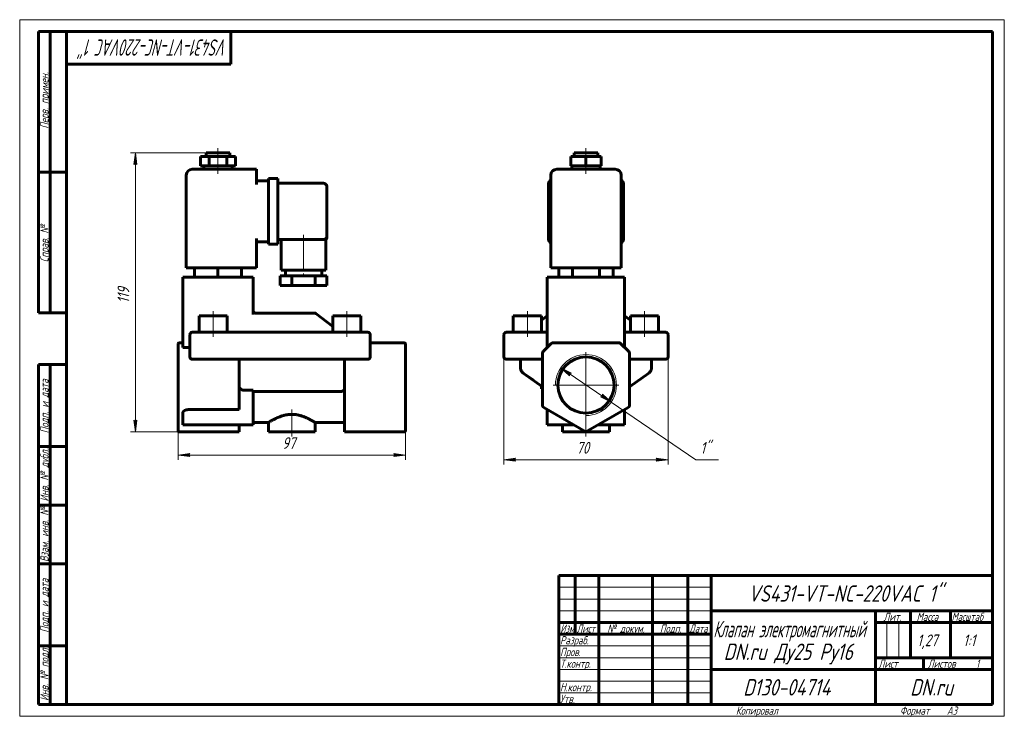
# Model space of a CAD drawing. Header units: millimetres. Extents: x 0 to 420, y 0 to 297.
import ezdxf

# ---------------------------------------------------------------- set-up
doc = ezdxf.new("R2010")
doc.units = ezdxf.units.MM
for name, pattern in [('K5LT_AXLED', [19.5, 15, -1.5, 1.5, -1.5]), ('K5LT_BASIC', [0]), ('K5LT_THIN', [0])]:
    doc.linetypes.add(name, pattern=pattern)
doc.layers.add('Системный слой', color=7, linetype='Continuous')
doc.layers.add('Системный слой (1)', color=7, linetype='Continuous', true_color=0x6c6c6c)
doc.styles.add('KDIMTEXTSTYLE', font='GOST_AU.SHX', dxfattribs={"width": 0.96, "oblique": 15, "height": 5})
doc.styles.add('KTEXTSTYLE', font='GOST_AU.SHX', dxfattribs={"width": 0.96, "height": 5})
doc.dimstyles.new('KDIMSTYLE (1.00)', dxfattribs={"dimtxt": 5, "dimasz": 1, "dimexe": 2, "dimexo": 0, "dimgap": 1, "dimtad": 1, "dimtxsty": 'KDIMTEXTSTYLE', "dimsah": 1, "dimcen": 0, "dimdle": 1, "dimadec": 0, "dimazin": 0, "dimtfac": 0.667, "dimtmove": 0, "dimatfit": 3, "dimfxl": 1, "dimtvp": 1, "dimtolj": 1, "dimtzin": 0, "dimarcsym": 0})

# ---------------------------------------------------------------- blocks, each defined once
blk = doc.blocks.new('U0')
at = {"layer": 'Системный слой (1)', "color": 150, "linetype": 'K5LT_BASIC', "lineweight": 60, "true_color": 0x0080ff}
for q in [(225.06, 167.56), (225.06, 167.55), (225.06, 167.55)]:
    blk.add_line((225.06, 167.55), q, dxfattribs=at)
blk = doc.blocks.new('U1')
at = {"layer": 'Системный слой (1)', "color": 150, "linetype": 'K5LT_BASIC', "lineweight": 60, "true_color": 0x0080ff}
for q in [(258.06, 167.56), (258.06, 167.55), (258.06, 167.55)]:
    blk.add_line((258.06, 167.55), q, dxfattribs=at)
blk = doc.blocks.new('D0')
at = {"layer": 'Системный слой (1)'}
for points in [[(206.56, 109.4), (211.56, 110.06), (211.06, 109.4), (211.56, 108.74)], [(276.56, 109.4), (271.56, 110.06), (272.06, 109.4), (271.56, 108.74)]]:
    blk.add_hatch(color=7, dxfattribs=at).paths.add_polyline_path(points)
at = {"layer": 'Системный слой (1)', "color": 7, "linetype": 'K5LT_THIN', "lineweight": 18}
for p, q in [((206.56, 157.99), (206.56, 107.4)), ((276.56, 157.99), (276.56, 107.4)), ((206.56, 109.4), (211.56, 110.06)), ((211.56, 108.74), (206.56, 109.4)), ((211.56, 110.06), (211.06, 109.4)), ((211.06, 109.4), (211.56, 108.74)), ((272.06, 109.4), (271.56, 110.06)), ((271.56, 110.06), (276.56, 109.4)), ((276.56, 109.4), (271.56, 108.74)), ((271.56, 108.74), (272.06, 109.4))]:
    blk.add_line(p, q, dxfattribs=at)
blk.add_wipeout([(237.47, 110.4), (237.47, 117.78), (245.32, 117.78), (245.32, 110.4)]).dxf.layer = 'Системный слой (1)'
blk.add_line((206.56, 109.4), (276.56, 109.4), dxfattribs=at)
at = {"layer": 'Системный слой (1)', "color": 7, "insert": (237.47, 116.99), "char_height": 5, "attachment_point": 1, "style": 'KTEXTSTYLE'}
blk.add_mtext('\\H5.0;\\W1.000;\\Q15;\\Q15;\\W0.965;70', dxfattribs=at)
blk = doc.blocks.new('KDIMARROW_01')
at = {"layer": 'Системный слой'}
blk.add_hatch(color=0, dxfattribs=at).paths.add_polyline_path([(-5, -0.66), (0, 0), (-5, 0.66), (-4.5, 0)])
at = {"layer": 'Системный слой', "color": 0, "linetype": 'K5LT_THIN', "lineweight": 18}
for p, q in [((-4.5, 0), (-5, 0.66)), ((-5, 0.66), (0, 0)), ((0, 0), (-5, -0.66)), ((-5, -0.66), (-4.5, 0))]:
    blk.add_line(p, q, dxfattribs=at)
at = {"layer": 'Системный слой (1)', "color": 0, "linetype": 'K5LT_THIN', "lineweight": 18}
blk.add_line((67.57, 141.24), (66.57, 141.24), dxfattribs=at)
blk = doc.blocks.new('D1')
at = {"layer": 'Системный слой (1)'}
for points in [[(235.31, 146.28), (230.81, 148.55), (234.57, 145.19), (234.53, 146.02)], [(252.31, 133.93), (248.54, 137.29), (248.59, 136.46), (247.8, 136.2)]]:
    blk.add_hatch(color=7, dxfattribs=at).paths.add_polyline_path(points)
at = {"layer": 'Системный слой (1)', "color": 7, "linetype": 'K5LT_THIN', "lineweight": 18}
for p, q in [((230.81, 148.55), (235.31, 146.28)), ((234.57, 145.19), (230.81, 148.55)), ((230.81, 148.55), (252.31, 133.93)), ((235.31, 146.28), (234.53, 146.02)), ((234.53, 146.02), (234.57, 145.19)), ((247.8, 136.2), (248.59, 136.46)), ((252.31, 133.93), (247.8, 136.2)), ((248.59, 136.46), (248.54, 137.29)), ((248.54, 137.29), (252.31, 133.93))]:
    blk.add_line(p, q, dxfattribs=at)
blk.add_wipeout([(290.39, 110.4), (290.39, 117.78), (295.82, 117.78), (295.82, 110.4)]).dxf.layer = 'Системный слой (1)'
for p, q in [((252.31, 133.93), (288.39, 109.4)), ((288.39, 109.4), (298.04, 109.4))]:
    blk.add_line(p, q, dxfattribs=at)
at = {"layer": 'Системный слой (1)', "color": 7, "insert": (290.39, 116.99), "char_height": 5, "attachment_point": 1, "style": 'KTEXTSTYLE'}
blk.add_mtext('\\H5.0;\\W1.000;\\Q15;\\Q15;\\W0.965;1"', dxfattribs=at)
blk = doc.blocks.new('U2')
at = {"layer": 'Системный слой (1)', "color": 30, "linetype": 'K5LT_AXLED', "lineweight": 18, "true_color": 0xff8000}
for q in [(241.56, 155.24), (227.56, 141.24), (255.56, 141.24), (241.56, 127.24)]:
    blk.add_line((241.56, 141.24), q, dxfattribs=at)
blk = doc.blocks.new('U3')
at = {"layer": 'Системный слой (1)', "color": 150, "linetype": 'K5LT_BASIC', "lineweight": 60, "true_color": 0x0080ff}
for p, q in [((99.57, 125.24), (106.07, 125.24)), ((126.07, 125.24), (138.57, 125.24))]:
    blk.add_line(p, q, dxfattribs=at)
blk = doc.blocks.new('U4')
at = {"layer": 'Системный слой (1)', "color": 150, "linetype": 'K5LT_BASIC', "lineweight": 60, "true_color": 0x0080ff}
for p, q in [((131.07, 204.5), (131.07, 204.64)), ((131.07, 204.36), (131.07, 204.36))]:
    blk.add_line(p, q, dxfattribs=at)
blk = doc.blocks.new('U5')
at = {"layer": 'Системный слой (1)', "color": 150, "linetype": 'K5LT_BASIC', "lineweight": 60, "true_color": 0x0080ff}
for p in [(131.07, 204.74), (131.07, 204.36), (131.07, 204.36)]:
    blk.add_line(p, (131.07, 204.36), dxfattribs=at)
blk = doc.blocks.new('D2')
at = {"layer": 'Системный слой (1)'}
for points in [[(72.07, 111.4), (72.57, 112.06), (67.57, 111.4), (72.57, 110.74)], [(164.57, 111.4), (159.57, 112.06), (160.07, 111.4), (159.57, 110.74)]]:
    blk.add_hatch(color=7, dxfattribs=at).paths.add_polyline_path(points)
at = {"layer": 'Системный слой (1)', "color": 7, "linetype": 'K5LT_THIN', "lineweight": 18}
for p, q in [((67.57, 141.24), (67.57, 109.4)), ((164.57, 132.5), (164.57, 109.4)), ((67.57, 111.4), (72.57, 112.06)), ((72.57, 110.74), (67.57, 111.4)), ((72.57, 112.06), (72.07, 111.4)), ((72.07, 111.4), (72.57, 110.74)), ((160.07, 111.4), (159.57, 112.06)), ((159.57, 112.06), (164.57, 111.4)), ((164.57, 111.4), (159.57, 110.74)), ((159.57, 110.74), (160.07, 111.4))]:
    blk.add_line(p, q, dxfattribs=at)
blk.add_wipeout([(111.98, 112.4), (111.98, 119.78), (119.83, 119.78), (119.83, 112.4)]).dxf.layer = 'Системный слой (1)'
blk.add_line((164.57, 111.4), (67.57, 111.4), dxfattribs=at)
at = {"layer": 'Системный слой (1)', "color": 7, "insert": (111.98, 118.99), "char_height": 5, "attachment_point": 1, "style": 'KTEXTSTYLE'}
blk.add_mtext('\\H5.0;\\W1.000;\\Q15;\\Q15;\\W0.965;97', dxfattribs=at)
blk = doc.blocks.new('D3')
at = {"layer": 'Системный слой (1)'}
for points in [[(49.98, 235.24), (49.33, 240.24), (48.67, 235.24), (49.33, 235.74)], [(49.33, 121.24), (49.98, 126.24), (49.33, 125.74), (48.67, 126.24)]]:
    blk.add_hatch(color=7, dxfattribs=at).paths.add_polyline_path(points)
at = {"layer": 'Системный слой (1)', "color": 7, "linetype": 'K5LT_THIN', "lineweight": 18}
for p, q in [((79.57, 240.24), (47.33, 240.24)), ((48.67, 235.24), (49.33, 240.24)), ((49.33, 240.24), (49.98, 235.24)), ((49.33, 235.74), (48.67, 235.24)), ((49.98, 235.24), (49.33, 235.74)), ((49.33, 121.24), (48.67, 126.24)), ((48.67, 126.24), (49.33, 125.74)), ((49.33, 125.74), (49.98, 126.24)), ((49.98, 126.24), (49.33, 121.24)), ((68.07, 121.24), (47.33, 121.24))]:
    blk.add_line(p, q, dxfattribs=at)
blk.add_wipeout([(48.33, 176.13), (40.94, 176.13), (40.94, 184.99), (48.33, 184.99)]).dxf.layer = 'Системный слой (1)'
blk.add_line((49.33, 121.24), (49.33, 240.24), dxfattribs=at)
at = {"layer": 'Системный слой (1)', "color": 7, "insert": (41.74, 176.13), "char_height": 5, "attachment_point": 1, "rotation": 90, "style": 'KTEXTSTYLE'}
blk.add_mtext('\\H5.0;\\W1.000;\\Q15;\\Q15;\\W0.965;119', dxfattribs=at)
blk = doc.blocks.new('U6')
at = {"color": 7, "linetype": 'K5LT_THIN', "lineweight": 18}
for p, q in [((0, 0), (0, 297)), ((0, 297), (420, 297)), ((420, 297), (420, 0)), ((230, 55), (295, 55)), ((230, 50), (295, 50)), ((230, 45), (295, 45)), ((369.96, 25), (369.96, 40)), ((374.98, 25), (374.98, 40)), ((230, 30), (295, 30)), ((230, 25), (295, 25)), ((230, 20), (295, 20)), ((230, 15), (295, 15)), ((230, 10), (295, 10)), ((420, 0), (0, 0))]:
    blk.add_line(p, q, dxfattribs=at)
at = {"color": 150, "linetype": 'K5LT_BASIC', "lineweight": 60, "true_color": 0x0080ff}
for p, q in [((8, 172), (8, 292)), ((20, 292), (8, 292)), ((13, 172), (13, 292)), ((20, 5), (20, 292)), ((20, 292), (415, 292)), ((90, 292), (90, 278)), ((415, 292), (415, 5)), ((90, 278), (20, 278)), ((20, 232), (8, 232)), ((20, 172), (8, 172)), ((8, 5), (8, 150)), ((20, 150), (8, 150)), ((13, 5), (13, 150)), ((20, 115), (8, 115)), ((20, 90), (8, 90)), ((20, 65), (8, 65)), ((230, 60), (415, 60)), ((230, 5), (230, 60)), ((237, 35), (237, 60)), ((247, 5), (247, 60)), ((270, 5), (270, 60)), ((285, 5), (285, 60)), ((295, 5), (295, 60)), ((295, 45), (415, 45)), ((365, 5), (365, 45)), ((380, 25), (380, 45)), ((397, 25), (397, 45)), ((230, 40), (295, 40)), ((365, 40), (380, 40)), ((380, 40), (415, 40)), ((230, 35), (295, 35)), ((20, 30), (8, 30)), ((365, 25), (415, 25)), ((385.57, 20), (385.57, 25)), ((295, 20), (365, 20)), ((365, 20), (415, 20)), ((20, 5), (8, 5)), ((415, 5), (20, 5))]:
    blk.add_line(p, q, dxfattribs=at)
at = {"color": 7, "attachment_point": 1, "style": 'KTEXTSTYLE'}
for s, insert, char_height, rotation in [('\\H5.0;\\W1.000;\\Q15;\\Q15;\\W0.726;\\H7.00;VS431-VT-NC-220VAC 1"', (88.69, 281.64), 7, 180), ('\\H5.0;\\W1.000;\\Q15;\\Q15;\\W0.965;\\H3.50;Перв. примен.', (8.82, 250.52), 3.5, 90), ('\\H5.0;\\W1.000;\\Q15;\\Q15;\\W0.965;\\H3.50;Справ. №', (8.82, 193.63), 3.5, 90), ('\\H5.0;\\W1.000;\\Q15;\\Q15;\\W0.965;\\H3.50;Подп. и дата', (8.82, 120.66), 3.5, 90), ('\\H5.0;\\W1.000;\\Q15;\\Q15;\\W0.965;\\H3.50;Инв. № дубл.', (8.82, 91.57), 3.5, 90), ('\\H5.0;\\W1.000;\\Q15;\\Q15;\\W0.965;\\H3.50;Взам. инв. №', (8.82, 65.8), 3.5, 90), ('\\H5.0;\\W1.000;\\Q15;\\Q15;\\W0.965;\\H3.50;Подп. и дата', (8.82, 35.66), 3.5, 90), ('\\H5.0;\\W1.000;\\Q15;\\Q15;\\W0.965;\\H3.50;Инв. № подл.', (8.82, 6.57), 3.5, 90)]:
    blk.add_mtext(s, dxfattribs=dict(at, insert=insert, char_height=char_height, rotation=rotation))
for s, insert, char_height in [('\\H5.0;\\W1.000;\\Q15;\\Q15;\\W0.965;\\H7.00;VS431-VT-NC-220VAC 1"', (310.76, 55.86), 7), ('\\H5.0;\\W1.000;\\Q15;\\Q15;\\W0.965;\\H3.50;Лит.', (368.47, 44.18), 3.5), ('\\H5.0;\\W1.000;\\Q15;\\Q15;\\W0.965;\\H3.50;Масса', (382.58, 44.18), 3.5), ('\\H5.0;\\W1.000;\\Q15;\\Q15;\\W0.930;\\H3.50;Масштаб', (397.52, 44.18), 3.5), ('\\H5.0;\\W1.000;\\Q15;\\Q15;\\W0.784;\\H3.50;Изм.', (230.62, 39.18), 3.5), ('\\H5.0;\\W1.000;\\Q15;\\Q15;\\W0.799;\\H3.50;Лист', (237.61, 39.18), 3.5), ('\\H5.0;\\W1.000;\\Q15;\\Q15;\\W0.965;\\H3.50;№ докум.', (250.63, 39.18), 3.5), ('\\H5.0;\\W1.000;\\Q15;\\Q15;\\W0.965;\\H3.50;Подп.', (273.1, 39.18), 3.5), ('\\H5.0;\\W1.000;\\Q15;\\Q15;\\W0.799;\\H3.50;Дата', (285.61, 39.18), 3.5), ('\\H5.0;\\W1.000;\\Q15;\\Q15;\\W0.672;\\H7.00;Клапан электромагнитный', (295.88, 40.69), 7), ('\\H5.0;\\W1.000;\\Q15;\\Q15;\\W0.965;\\H3.50;Разраб.', (230.5, 34.18), 3.5), ('\\H5.0;\\W1.000;\\Q15;\\Q15;\\W0.965;1,27', (382.83, 34.9), 5), ('\\H5.0;\\W1.000;\\Q15;\\Q15;\\W0.965;{\\c16711680;1:1}', (402.44, 34.9), 5), ('\\H5.0;\\W1.000;\\Q15;\\Q15;\\W0.965;\\H7.00;DN.ru Ду25 Ру16', (300.3, 31.02), 7), ('\\H5.0;\\W1.000;\\Q15;\\Q15;\\W0.965;\\H3.50;Пров.', (230.5, 29.18), 3.5), ('\\H5.0;\\W1.000;\\Q15;\\Q15;\\W0.965;\\H3.50;Т.контр.', (230.5, 24.18), 3.5), ('\\H5.0;\\W1.000;\\Q15;\\Q15;\\W0.965;\\H3.50;Лист', (366.32, 24.18), 3.5), ('\\H5.0;\\W1.000;\\Q15;\\Q15;\\W0.965;\\H3.50;Листов', (387.36, 24.18), 3.5), ('\\H5.0;\\W1.000;\\Q15;\\Q15;\\W0.965;\\H3.50;1', (407.91, 24.18), 3.5), ('\\H5.0;\\W1.000;\\Q15;\\Q15;\\W0.965;\\H3.50;Н.контр.', (230.5, 14.18), 3.5), ('\\H5.0;\\W1.000;\\Q15;\\Q15;\\W0.965;\\H7.00;D130-04714', (308.63, 15.86), 7), ('\\H5.0;\\W1.000;\\Q15;\\Q15;\\W0.965;\\H7.00;DN.ru', (379.84, 15.86), 7), ('\\H5.0;\\W1.000;\\Q15;\\Q15;\\W0.965;\\H3.50;Утв.', (230.5, 9.18), 3.5), ('\\H5.0;\\W1.000;\\Q15;\\Q15;\\W0.965;\\H3.50;Копировал', (305.5, 4.18), 3.5), ('\\H5.0;\\W1.000;\\Q15;\\Q15;\\W0.965;\\H3.50;Формат', (375.5, 4.18), 3.5), ('\\H5.0;\\W1.000;\\Q15;\\Q15;\\W0.965;\\H3.50;A3', (395.5, 4.18), 3.5)]:
    blk.add_mtext(s, dxfattribs=dict(at, insert=insert, char_height=char_height))

msp = doc.modelspace()

# ---------------------------------------------------------------- linework, layer by layer
at = {"layer": 'Системный слой (1)', "color": 150, "linetype": 'K5LT_BASIC', "lineweight": 60, "true_color": 0x0080ff}
for p, q in [((79.57, 240.241), (89.57, 240.241)), ((79.57, 238.741), (79.57, 240.241)), ((89.57, 238.741), (89.57, 240.241)), ((236.559, 240.241), (246.559, 240.241)), ((236.559, 238.741), (236.559, 240.241)), ((246.559, 238.741), (246.559, 240.241)), ((77.07, 234.741), (77.07, 238.741)), ((77.07, 238.741), (80.82, 238.741)), ((80.82, 238.741), (88.32, 238.741)), ((80.82, 234.741), (80.82, 238.741)), ((88.32, 238.741), (92.07, 238.741)), ((88.32, 234.741), (88.32, 238.741)), ((92.07, 234.741), (92.07, 238.741)), ((235.064, 238.741), (241.559, 238.741)), ((235.064, 234.741), (235.064, 238.741)), ((241.559, 234.741), (241.559, 238.741)), ((241.559, 238.741), (248.054, 238.741)), ((248.054, 234.741), (248.054, 238.741)), ((101.07, 233.241), (73.57, 233.241)), ((77.07, 234.741), (80.82, 234.741)), ((78.57, 233.241), (78.57, 234.741)), ((80.82, 234.741), (88.32, 234.741)), ((88.32, 234.741), (92.07, 234.741)), ((90.57, 233.241), (90.57, 234.741)), ((101.07, 233.241), (101.07, 230.741)), ((254.059, 233.241), (229.059, 233.241)), ((235.064, 234.741), (241.559, 234.741)), ((235.559, 233.241), (235.559, 234.741)), ((241.559, 234.741), (248.054, 234.741)), ((247.559, 233.241), (247.559, 234.741)), ((71.07, 191.241), (71.07, 230.741)), ((101.07, 226.741), (101.07, 230.741)), ((101.07, 228.241), (106.07, 228.241)), ((106.07, 229.241), (110.07, 229.241)), ((106.07, 226.741), (106.07, 229.241)), ((110.07, 229.241), (110.07, 226.741)), ((110.07, 227.241), (129.57, 227.241)), ((226.559, 191.241), (226.559, 230.741)), ((256.559, 191.241), (256.559, 230.741)), ((106.07, 226.741), (106.07, 203.741)), ((110.07, 226.741), (110.07, 203.741)), ((131.07, 225.741), (131.07, 204.741)), ((225.559, 203.741), (225.559, 226.741)), ((257.559, 226.741), (257.559, 203.741)), ((101.07, 191.241), (101.07, 203.741)), ((101.07, 202.241), (106.07, 202.241)), ((106.07, 201.241), (106.07, 203.741)), ((110.07, 203.741), (110.07, 201.241)), ((110.07, 203.241), (129.57, 203.241)), ((111.57, 203.241), (111.57, 190.241)), ((129.57, 203.241), (130.57, 203.241)), ((130.57, 203.241), (130.57, 190.241)), ((131.07, 204.741), (131.07, 204.359)), ((131.07, 204.359), (131.07, 204.359)), ((131.07, 204.359), (131.07, 204.359)), ((106.07, 201.241), (110.07, 201.241)), ((73.57, 191.241), (71.07, 191.241)), ((73.57, 191.241), (101.07, 191.241)), ((74.57, 191.241), (74.57, 187.241)), ((84.57, 191.241), (84.57, 187.241)), ((94.57, 191.241), (94.57, 187.241)), ((130.57, 190.241), (111.57, 190.241)), ((113.32, 190.241), (113.32, 187.741)), ((128.82, 190.241), (128.82, 187.741)), ((229.059, 191.241), (226.559, 191.241)), ((229.059, 191.241), (254.059, 191.241)), ((230.012, 191.241), (230.012, 187.241)), ((235.785, 191.241), (235.785, 187.241)), ((247.332, 191.241), (247.332, 187.241)), ((253.106, 191.241), (253.106, 187.241)), ((256.559, 191.241), (254.059, 191.241)), ((69.57, 187.241), (69.57, 157.241)), ((97.07, 187.241), (69.57, 187.241)), ((97.07, 187.241), (99.57, 187.241)), ((99.57, 187.241), (99.57, 171.303)), ((111.07, 187.741), (111.07, 183.741)), ((116.07, 187.741), (111.07, 187.741)), ((126.07, 187.741), (116.07, 187.741)), ((116.07, 187.741), (116.07, 183.741)), ((126.07, 187.741), (126.07, 183.741)), ((131.07, 187.741), (126.07, 187.741)), ((131.07, 187.741), (131.07, 183.741)), ((258.059, 187.241), (225.059, 187.241)), ((225.059, 187.241), (225.059, 157.241)), ((258.059, 187.241), (258.059, 157.241)), ((116.07, 183.741), (111.07, 183.741)), ((126.07, 183.741), (116.07, 183.741)), ((131.07, 183.741), (126.07, 183.741)), ((76.57, 170.741), (88.57, 170.741)), ((76.57, 163.741), (76.57, 170.741)), ((88.57, 163.741), (88.57, 170.741)), ((125.732, 171.95), (100.57, 171.95)), ((126.338, 171.746), (133.57, 166.239)), ((133.57, 170.741), (145.57, 170.741)), ((133.57, 163.741), (133.57, 170.741)), ((145.57, 163.741), (145.57, 170.741)), ((210.559, 170.741), (222.559, 170.741)), ((210.559, 163.741), (210.559, 170.741)), ((225.059, 170.808), (222.559, 168.904)), ((222.559, 163.741), (222.559, 170.741)), ((258.059, 170.808), (260.559, 168.904)), ((260.559, 170.741), (272.559, 170.741)), ((260.559, 163.741), (260.559, 170.741)), ((272.559, 163.741), (272.559, 170.741)), ((225.059, 167.558), (225.059, 167.563)), ((258.059, 167.558), (258.059, 167.563)), ((72.57, 162.741), (72.57, 153.241)), ((73.57, 163.741), (75.57, 163.741)), ((146.57, 163.741), (75.57, 163.741)), ((146.57, 163.741), (148.57, 163.741)), ((149.57, 153.241), (149.57, 162.741)), ((206.559, 162.741), (206.559, 153.241)), ((207.559, 163.741), (209.559, 163.741)), ((209.559, 163.741), (225.059, 163.741)), ((258.059, 163.741), (273.559, 163.741)), ((273.559, 163.741), (275.559, 163.741)), ((276.559, 162.741), (276.559, 153.241)), ((67.57, 158.594), (67.57, 158.741)), ((67.57, 155.18), (67.57, 158.594)), ((69.57, 159.241), (68.07, 159.241)), ((69.57, 157.241), (72.57, 157.241)), ((149.57, 159.241), (164.07, 159.241)), ((164.57, 158.741), (164.57, 158.594)), ((164.57, 155.18), (164.57, 158.594)), ((226.766, 158.948), (223.352, 155.534)), ((255.645, 159.241), (227.473, 159.241)), ((259.766, 155.534), (256.352, 158.948)), ((67.57, 154.826), (67.57, 155.18)), ((67.57, 132.499), (67.57, 154.826)), ((75.57, 152.241), (73.57, 152.241)), ((75.57, 152.241), (146.57, 152.241)), ((93.57, 132.499), (93.57, 152.241)), ((138.57, 132.499), (138.57, 152.241)), ((148.57, 152.241), (146.57, 152.241)), ((164.57, 155.18), (164.57, 154.826)), ((164.57, 132.499), (164.57, 154.826)), ((209.559, 152.241), (207.559, 152.241)), ((209.559, 152.241), (223.059, 152.241)), ((213.559, 152.241), (213.559, 148.758)), ((223.059, 154.826), (223.059, 132.499)), ((260.059, 132.499), (260.059, 154.826)), ((260.059, 152.241), (273.559, 152.241)), ((269.559, 152.241), (269.559, 148.758)), ((275.559, 152.241), (273.559, 152.241)), ((223.059, 140.437), (214.817, 146.316)), ((214.817, 146.316), (219.105, 143.257)), ((268.301, 146.316), (260.059, 140.437)), ((95.89, 139.01), (99.57, 139.01)), ((99.57, 139.01), (99.57, 124.241)), ((222.559, 140.685), (222.559, 140.793)), ((222.559, 139.685), (222.559, 140.685)), ((222.711, 140.685), (222.559, 140.685)), ((223.059, 139.685), (222.559, 139.685)), ((99.57, 138.482), (136.769, 138.482)), ((67.57, 132.066), (67.57, 132.499)), ((67.57, 121.818), (67.57, 132.066)), ((93.57, 130.767), (72.07, 130.767)), ((93.57, 132.499), (93.57, 131.633)), ((93.57, 130.767), (93.57, 131.633)), ((138.57, 131.633), (138.57, 132.499)), ((138.57, 121.241), (138.57, 131.633)), ((164.57, 132.499), (164.57, 132.066)), ((164.57, 121.818), (164.57, 132.066)), ((223.559, 131.633), (241.559, 121.241)), ((225.059, 130.767), (225.059, 124.241)), ((241.559, 121.241), (259.559, 131.633)), ((258.059, 130.767), (258.059, 124.241)), ((69.57, 129.324), (69.57, 124.241)), ((72.07, 124.241), (69.57, 124.241)), ((99.57, 124.241), (72.07, 124.241)), ((93.57, 121.241), (93.57, 124.241)), ((106.07, 125.241), (106.07, 121.241)), ((126.07, 125.241), (126.07, 121.241)), ((227.559, 124.241), (225.059, 124.241)), ((236.363, 124.241), (227.559, 124.241)), ((231.559, 124.241), (231.559, 121.241)), ((241.559, 121.241), (241.559, 121.818)), ((255.559, 124.241), (246.755, 124.241)), ((251.559, 124.241), (251.559, 121.241)), ((258.059, 124.241), (255.559, 124.241)), ((93.57, 121.241), (68.07, 121.241)), ((126.07, 121.241), (106.07, 121.241)), ((138.57, 121.241), (164.07, 121.241)), ((251.559, 121.241), (231.559, 121.241))]:
    msp.add_line(p, q, dxfattribs=at)
at = {"layer": 'Системный слой (1)', "color": 30, "linetype": 'K5LT_AXLED', "lineweight": 18, "true_color": 0xff8000}
for p, q in [((84.57, 236.741), (84.57, 242.241)), ((241.559, 236.741), (241.559, 242.241)), ((84.57, 231.241), (84.57, 236.741)), ((241.559, 231.241), (241.559, 236.741)), ((121.07, 205.241), (121.07, 185.741)), ((82.57, 161.741), (82.57, 172.741)), ((139.57, 161.741), (139.57, 172.741)), ((216.559, 161.741), (216.559, 172.741)), ((266.559, 161.741), (266.559, 172.741))]:
    msp.add_line(p, q, dxfattribs=at)
at = {"layer": 'Системный слой (1)', "color": 150, "linetype": 'K5LT_BASIC', "lineweight": 60, "true_color": 0x0080ff}
msp.add_circle((241.559, 141.241), 12, dxfattribs=at)
for centre, radius, start, end in [((73.57, 230.741), 2.5, 90, 180), ((229.059, 230.741), 2.5, 90, 180), ((254.059, 230.741), 2.5, 0, 90), ((129.57, 225.741), 1.5, 0, 90), ((228.059, 226.741), 2.5, 126.8699, 180), ((255.059, 226.741), 2.5, 0, 53.1301), ((129.57, 204.741), 1.5, 270, 0), ((129.57, 204.741), 1.5, 270.44711, 0), ((129.57, 204.359), 1.5, 311.81031, 0), ((228.059, 203.741), 2.5, 180, 233.1301), ((255.059, 203.741), 2.5, 306.8699, 0), ((100.57, 172.95), 1, 180, 270), ((125.732, 170.95), 1, 52.70853, 90), ((73.57, 162.741), 1, 90, 180), ((148.57, 162.741), 1, 0, 90), ((207.559, 162.741), 1, 90, 180), ((275.559, 162.741), 1, 0, 90), ((68.07, 158.741), 0.5, 90, 180), ((164.07, 158.741), 0.5, 0, 90), ((224.059, 154.826), 1, 135, 180), ((227.473, 158.241), 1, 90, 135), ((255.645, 158.241), 1, 45, 90), ((259.059, 154.826), 1, 0, 45), ((73.57, 153.241), 1, 180, 270), ((148.57, 153.241), 1, 270, 0), ((207.559, 153.241), 1, 180, 270), ((275.559, 153.241), 1, 270, 0), ((224.059, 132.499), 1, 180, 240), ((259.059, 132.499), 1, 300, 0)]:
    msp.add_arc(centre, radius, start, end, dxfattribs=at)
at = {"layer": 'Системный слой (1)', "color": 7, "linetype": 'K5LT_THIN', "lineweight": 18}
msp.add_arc((241.559, 141.241), 13, 270, 180, dxfattribs=at)
at = {"layer": 'Системный слой (1)', "color": 150, "linetype": 'K5LT_BASIC', "lineweight": 60, "true_color": 0x0080ff}
for points, knots in [([(131.07, 204.359), (131.07, 204.358), (131.07, 204.358), (131.07, 204.353), (131.07, 204.35), (131.069, 204.341), (131.069, 204.336), (131.069, 204.321), (131.069, 204.312), (131.068, 204.282), (131.067, 204.263), (131.062, 204.205), (131.058, 204.166), (131.041, 204.062), (131.027, 203.997), (130.989, 203.869), (130.966, 203.806), (130.911, 203.684), (130.879, 203.625), (130.809, 203.511), (130.77, 203.457), (130.722, 203.399), (130.718, 203.393), (130.699, 203.372), (130.686, 203.357), (130.662, 203.33), (130.651, 203.319), (130.631, 203.298), (130.622, 203.29), (130.606, 203.274), (130.599, 203.267), (130.584, 203.254), (130.577, 203.247), (130.57, 203.241)], [0.0047483, 0.0047483, 0.0047483, 0.0047483, 0.0189931, 0.0189931, 0.1590787, 0.1590787, 0.3324021, 0.3324021, 0.6790491, 0.6790491, 1.372343, 1.372343, 2.7589308, 2.7589308, 5.124437, 5.124437, 7.509409, 7.509409, 9.8986523, 9.8986523, 12.2816114, 12.2816114, 12.5561389, 12.5561389, 13.2771072, 13.2771072, 13.8449686, 13.8449686, 14.2922372, 14.2922372, 14.6445226, 14.6445226, 14.996808, 14.996808, 14.996808, 14.996808]), ([(131.07, 204.359), (131.07, 204.359), (131.07, 204.359), (131.07, 204.358), (131.07, 204.357), (131.07, 204.353), (131.07, 204.349), (131.069, 204.34), (131.069, 204.334), (131.069, 204.318), (131.069, 204.307), (131.068, 204.296), (131.068, 204.295), (131.067, 204.273), (131.066, 204.252), (131.06, 204.188), (131.055, 204.146), (131.036, 204.038), (131.021, 203.973), (130.981, 203.846), (130.956, 203.783), (130.899, 203.662), (130.867, 203.603), (130.794, 203.49), (130.754, 203.436), (130.67, 203.337), (130.626, 203.292), (130.579, 203.249)], [0.0107628, 0.0107628, 0.0107628, 0.0107628, 0.0110125, 0.0110125, 0.0322883, 0.0322883, 0.1716786, 0.1716786, 0.3648827, 0.3648827, 0.7512909, 0.7512909, 0.7851429, 0.7851429, 1.5241073, 1.5241073, 3.0589774, 3.0589774, 5.4290278, 5.4290278, 7.8162344, 7.8162344, 10.2067569, 10.2067569, 12.5891959, 12.5891959, 14.8465543, 14.8465543, 14.8465543, 14.8465543]), ([(131.07, 204.359), (131.07, 204.352), (131.069, 204.345), (131.069, 204.33), (131.069, 204.322), (131.069, 204.307), (131.068, 204.299), (131.068, 204.283), (131.067, 204.275), (131.066, 204.259), (131.066, 204.25), (131.065, 204.241)], [0, 0, 0, 0, 0.8807643, 0.8807643, 1.8807643, 1.8807643, 2.8807643, 2.8807643, 3.8807643, 3.8807643, 5, 5, 5, 5]), ([(131.07, 204.359), (131.07, 204.352), (131.069, 204.345), (131.069, 204.33), (131.069, 204.322), (131.069, 204.306), (131.068, 204.299), (131.068, 204.283), (131.067, 204.275), (131.066, 204.258), (131.066, 204.25), (131.065, 204.241)], [0, 0, 0, 0, 0.8760259, 0.8760259, 1.8760259, 1.8760259, 2.8760259, 2.8760259, 3.8760259, 3.8760259, 5, 5, 5, 5]), ([(214.817, 146.316), (214.816, 146.316), (214.815, 146.317), (214.812, 146.319), (214.809, 146.321), (214.802, 146.326), (214.798, 146.329), (214.784, 146.339), (214.776, 146.345), (214.749, 146.365), (214.732, 146.378), (214.68, 146.419), (214.647, 146.446), (214.547, 146.531), (214.483, 146.59), (214.328, 146.747), (214.241, 146.849), (214.08, 147.064), (214.006, 147.177), (213.874, 147.413), (213.816, 147.535), (213.717, 147.787), (213.676, 147.916), (213.612, 148.178), (213.589, 148.311), (213.565, 148.544), (213.559, 148.645), (213.559, 148.749), (213.559, 148.754), (213.559, 148.758)], [0.0064229, 0.0064229, 0.0064229, 0.0064229, 0.0256916, 0.0256916, 0.0900783, 0.0900783, 0.1994252, 0.1994252, 0.4181192, 0.4181192, 0.855507, 0.855507, 1.7238599, 1.7238599, 3.4605655, 3.4605655, 6.1310511, 6.1310511, 8.8221797, 8.8221797, 11.5246771, 11.5246771, 14.2239164, 14.2239164, 16.904994, 16.904994, 18.9098373, 18.9098373, 18.9963665, 18.9963665, 18.9963665, 18.9963665]), ([(268.301, 146.316), (268.302, 146.316), (268.303, 146.317), (268.306, 146.319), (268.308, 146.321), (268.315, 146.326), (268.32, 146.329), (268.333, 146.339), (268.341, 146.345), (268.367, 146.364), (268.385, 146.377), (268.435, 146.417), (268.468, 146.444), (268.566, 146.527), (268.629, 146.585), (268.783, 146.74), (268.871, 146.841), (269.033, 147.056), (269.107, 147.169), (269.239, 147.404), (269.298, 147.526), (269.398, 147.778), (269.439, 147.907), (269.504, 148.169), (269.527, 148.301), (269.553, 148.538), (269.558, 148.641), (269.559, 148.749), (269.559, 148.754), (269.559, 148.758)], [0.0061296, 0.0061296, 0.0061296, 0.0061296, 0.0245184, 0.0245184, 0.0889294, 0.0889294, 0.1962477, 0.1962477, 0.4108843, 0.4108843, 0.8401573, 0.8401573, 1.6925739, 1.6925739, 3.397407, 3.397407, 6.067153, 6.067153, 8.7582447, 8.7582447, 11.4605611, 11.4605611, 14.1603181, 14.1603181, 16.8417749, 16.8417749, 18.9098348, 18.9098348, 18.9963629, 18.9963629, 18.9963629, 18.9963629]), ([(214.817, 146.316), (214.817, 146.316), (214.817, 146.316), (214.817, 146.316), (214.817, 146.316), (214.816, 146.316), (214.816, 146.316), (214.816, 146.316), (214.816, 146.316), (214.815, 146.317), (214.815, 146.317), (214.813, 146.318), (214.812, 146.319), (214.809, 146.321), (214.808, 146.322), (214.802, 146.326), (214.798, 146.329), (214.79, 146.335), (214.784, 146.339), (214.774, 146.347), (214.769, 146.351), (214.755, 146.361), (214.747, 146.367), (214.739, 146.373)], [0.0021694, 0.0021694, 0.0021694, 0.0021694, 0.0086775, 0.0086775, 0.0246521, 0.0246521, 0.0558123, 0.0558123, 0.1181327, 0.1181327, 0.2427735, 0.2427735, 0.4898857, 0.4898857, 0.9819407, 0.9819407, 1.9638815, 1.9638815, 3.3638815, 3.3638815, 4.7638815, 4.7638815, 7, 7, 7, 7]), ([(268.301, 146.316), (268.303, 146.317), (268.305, 146.318), (268.309, 146.321), (268.311, 146.323), (268.318, 146.328), (268.322, 146.331), (268.332, 146.338), (268.337, 146.342), (268.347, 146.349), (268.352, 146.353), (268.365, 146.362), (268.372, 146.368), (268.379, 146.373)], [0, 0, 0, 0, 0.4857617, 0.4857617, 1.133444, 1.133444, 2.266888, 2.266888, 3.666888, 3.666888, 5.066888, 5.066888, 7, 7, 7, 7]), ([(95.89, 139.01), (95.863, 139.01), (95.815, 139.011), (95.759, 139.013), (95.705, 139.015), (95.643, 139.019), (95.562, 139.027), (95.502, 139.034), (95.449, 139.041), (95.398, 139.049), (95.328, 139.061), (95.253, 139.077), (95.179, 139.094), (95.107, 139.113), (95.038, 139.134), (94.97, 139.156), (94.905, 139.179), (94.843, 139.204), (94.783, 139.229), (94.725, 139.256), (94.669, 139.283), (94.615, 139.311), (94.564, 139.34), (94.514, 139.37), (94.466, 139.4), (94.42, 139.431), (94.371, 139.466), (94.326, 139.499), (94.289, 139.529), (94.252, 139.558), (94.214, 139.592), (94.17, 139.631), (94.132, 139.668), (94.094, 139.706), (94.058, 139.745), (94.022, 139.785), (93.987, 139.826), (93.952, 139.868), (93.919, 139.912), (93.886, 139.957), (93.854, 140.004), (93.822, 140.052), (93.792, 140.102), (93.762, 140.152), (93.734, 140.205), (93.707, 140.258), (93.68, 140.313), (93.656, 140.369), (93.632, 140.426), (93.61, 140.484), (93.593, 140.53), (93.58, 140.57), (93.573, 140.59), (93.57, 140.602)], [0, 0, 0, 0, 0.0276237, 0.0476922, 0.0549695, 0.0820584, 0.1087424, 0.1352476, 0.1422737, 0.1612645, 0.186962, 0.2122101, 0.2373243, 0.2618283, 0.2858657, 0.3091144, 0.3320459, 0.3541428, 0.3757192, 0.3965796, 0.4172418, 0.4372833, 0.456906, 0.4758739, 0.4946182, 0.5128619, 0.5308353, 0.5543578, 0.5681853, 0.5778084, 0.6011883, 0.6186873, 0.6361964, 0.6537743, 0.6714124, 0.6891597, 0.7069574, 0.7249851, 0.7431919, 0.7617068, 0.780349, 0.7993335, 0.8185343, 0.8380263, 0.8576056, 0.8774391, 0.8974485, 0.9177179, 0.9380637, 0.9585958, 0.9792382, 0.9868153, 1, 1, 1, 1]), ([(136.769, 138.482), (136.785, 138.482), (136.816, 138.483), (136.862, 138.484), (136.909, 138.486), (136.955, 138.489), (137.001, 138.492), (137.047, 138.497), (137.093, 138.502), (137.139, 138.508), (137.185, 138.515), (137.231, 138.523), (137.276, 138.532), (137.322, 138.542), (137.368, 138.554), (137.414, 138.566), (137.46, 138.579), (137.506, 138.593), (137.554, 138.609), (137.604, 138.628), (137.666, 138.652), (137.737, 138.683), (137.814, 138.721), (137.881, 138.757), (137.937, 138.79), (137.985, 138.82), (138.037, 138.855), (138.097, 138.898), (138.158, 138.946), (138.213, 138.993), (138.255, 139.031), (138.288, 139.062), (138.317, 139.091), (138.348, 139.123), (138.383, 139.16), (138.422, 139.205), (138.464, 139.254), (138.499, 139.299), (138.527, 139.337), (138.55, 139.368), (138.563, 139.388), (138.57, 139.397)], [0, 0, 0, 0, 0.0220833, 0.044104, 0.0660751, 0.0879896, 0.1098869, 0.1317914, 0.1537101, 0.1756373, 0.1975675, 0.2195839, 0.2416838, 0.2639454, 0.2862829, 0.3088336, 0.3315268, 0.3544323, 0.3774152, 0.4030703, 0.4313241, 0.4722508, 0.5129881, 0.5535012, 0.5808703, 0.6054523, 0.6342215, 0.6695123, 0.7111693, 0.745181, 0.7719621, 0.7914467, 0.8107177, 0.8313677, 0.8536022, 0.8848223, 0.9155257, 0.9456951, 0.9658819, 0.9839888, 1, 1, 1, 1]), ([(126.07, 125.241), (126.069, 125.241), (126.063, 125.245), (126.032, 125.264), (125.981, 125.296), (125.91, 125.34), (125.81, 125.401), (125.672, 125.486), (125.488, 125.598), (125.287, 125.718), (125.079, 125.841), (124.868, 125.963), (124.635, 126.096), (124.38, 126.239), (124.106, 126.389), (123.815, 126.544), (123.51, 126.703), (123.195, 126.862), (122.873, 127.019), (122.511, 127.189), (122.095, 127.375), (121.608, 127.58), (121.061, 127.794), (120.458, 128.007), (119.807, 128.209), (119.156, 128.38), (118.526, 128.516), (117.938, 128.616), (117.374, 128.687), (116.827, 128.732), (116.393, 128.748), (116.039, 128.752), (115.735, 128.748), (115.376, 128.733), (114.949, 128.703), (114.431, 128.648), (113.82, 128.555), (113.207, 128.431), (112.68, 128.301), (112.236, 128.177), (111.781, 128.038), (111.209, 127.843), (110.471, 127.56), (109.683, 127.219), (108.987, 126.886), (108.472, 126.623), (108.084, 126.417), (107.731, 126.224), (107.377, 126.024), (107.033, 125.825), (106.765, 125.666), (106.565, 125.546), (106.407, 125.45), (106.272, 125.367), (106.165, 125.3), (106.101, 125.26), (106.074, 125.243), (106.07, 125.241), (106.07, 125.241)], [0, 0, 0, 0, 0.0070067, 0.01399817, 0.02097534, 0.02792852, 0.03487291, 0.04417451, 0.05354099, 0.06297295, 0.07022282, 0.07759217, 0.08516377, 0.09281946, 0.10055416, 0.10828383, 0.11592364, 0.1234808, 0.13080381, 0.13797451, 0.14721482, 0.15696855, 0.16723985, 0.178675, 0.19011391, 0.20155542, 0.21167355, 0.22110655, 0.22985098, 0.23833951, 0.24664837, 0.24998818, 0.25475995, 0.26071121, 0.26664055, 0.2746691, 0.28508371, 0.29576897, 0.30461585, 0.31152716, 0.31861269, 0.32851219, 0.34259696, 0.36061, 0.37660809, 0.38904728, 0.39805231, 0.40692457, 0.41866725, 0.43050029, 0.44242363, 0.45083427, 0.45864512, 0.46827561, 0.47791637, 0.48756871, 0.49480763, 0.49998969, 0.49998969, 0.49998969, 0.49998969])]:
    msp.add_open_spline(points, degree=3, knots=knots, dxfattribs=at)
for points in [[(69.57, 129.324), (69.57, 130.169), (70.605, 130.767), (72.07, 130.767)], [(68.07, 121.241), (67.777, 121.241), (67.57, 121.48), (67.57, 121.818)], [(164.07, 121.241), (164.362, 121.241), (164.57, 121.48), (164.57, 121.818)]]:
    msp.add_rational_spline(points, [1, 0.804737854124, 0.804737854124, 1], degree=3, dxfattribs=at)

# ---------------------------------------------------------------- block references
at = {"layer": 'Системный слой (1)'}
for name in ['U5', 'U4', 'U0', 'U1', 'U3']:
    msp.add_blockref(name, (0, 0), dxfattribs=at)

# ---------------------------------------------------------------- next in the draw order: dimensions: what is measured, and where the dimension line sits
at = {"layer": 'Системный слой (1)', "color": 7}
for base, p1, p2, text, picture, middle in [((206.559, 109.402), (276.559, 157.991), (206.559, 157.991), '\\H5.0;\\W0.965;\\Q15;\\H5.0;\\W0.965;\\Q15;\\Q15;70', 'D0', (241.559, 109.402)), ((164.57, 111.402), (67.57, 141.241), (164.57, 132.499), '\\H5.0;\\W0.965;\\Q15;\\H5.0;\\W0.965;\\Q15;\\Q15;97', 'D2', (116.07, 111.402))]:
    dim = msp.add_linear_dim(base=base, p1=p1, p2=p2, text=text, dimstyle='KDIMSTYLE (1.00)', override={"dimexo": 0, "dimblk1": 'KDIMARROW_01', "dimblk2": 'KDIMARROW_01', "dimse1": 0, "dimse2": 0, "dimclrt": 7, "dimtolj": 1}, dxfattribs=at)
    dim.commit()
    dim.dimension.update_dxf_attribs({"geometry": picture, "text_midpoint": middle, "dimtype": 160})

# ---------------------------------------------------------------- next in the draw order: linework, layer by layer
at = {"layer": 'Системный слой (1)', "color": 30, "linetype": 'K5LT_AXLED', "lineweight": 18, "true_color": 0xff8000}
msp.add_line((116.07, 130.751), (116.07, 119.241), dxfattribs=at)

# ---------------------------------------------------------------- next in the draw order: dimensions: what is measured, and where the dimension line sits
at = {"layer": 'Системный слой (1)', "color": 7}
dim = msp.add_linear_dim(base=(49.325, 121.241), p1=(79.57, 240.241), p2=(68.07, 121.241), angle=90, text='\\H5.0;\\W0.965;\\Q15;\\H5.0;\\W0.965;\\Q15;\\Q15;119', dimstyle='KDIMSTYLE (1.00)', override={"dimexo": 0, "dimblk1": 'KDIMARROW_01', "dimblk2": 'KDIMARROW_01', "dimse1": 0, "dimse2": 0, "dimclrt": 7, "dimtolj": 1}, dxfattribs=at)
dim.commit()
dim.dimension.update_dxf_attribs({"geometry": 'D3', "text_midpoint": (49.325, 180.741), "dimtype": 160})
dim = msp.add_diameter_dim_2p(p1=(230.808, 148.55), p2=(252.31, 133.931), text='\\H5.0;\\W0.965;\\Q15;\\H5.0;\\W0.965;\\Q15;\\Q15;1"', dimstyle='KDIMSTYLE (1.00)', override={"dimtih": 1, "dimtoh": 1, "dimblk1": 'KDIMARROW_01', "dimblk2": 'KDIMARROW_01', "dimclrt": 7, "dimtmove": 1, "dimatfit": 2, "dimtolj": 1}, dxfattribs=at)
dim.commit()
dim.dimension.update_dxf_attribs({"geometry": 'D1', "text_midpoint": (290.388, 109.402), "dimtype": 163})

# ---------------------------------------------------------------- next in the draw order: linework, layer by layer
at = {"layer": 'Системный слой (1)', "color": 30, "linetype": 'K5LT_AXLED', "lineweight": 18, "true_color": 0xff8000}
msp.add_line((241.559, 119.241), (241.559, 130.751), dxfattribs=at)

# ---------------------------------------------------------------- next in the draw order: block references
msp.add_blockref('U6', (0, 0))
at = {"layer": 'Системный слой (1)'}
msp.add_blockref('U2', (0, 0), dxfattribs=at)

doc.saveas('drawing.dxf')
